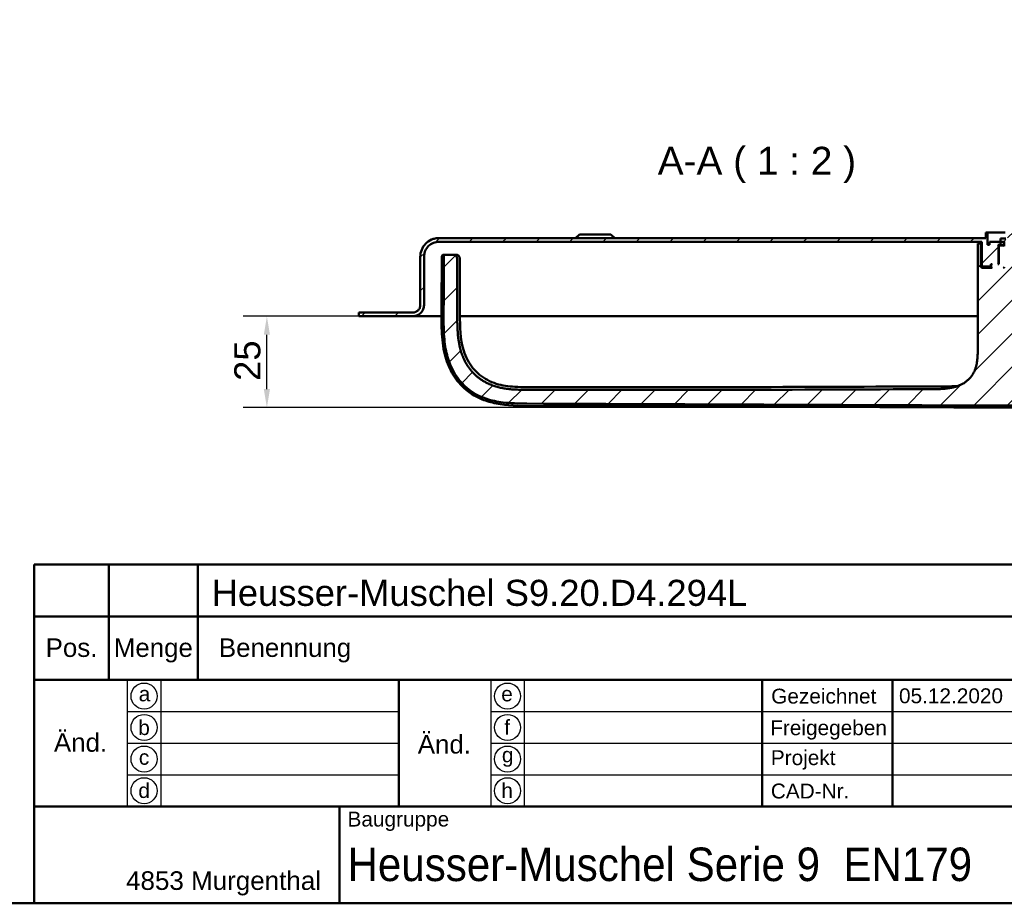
# Model space of a CAD drawing. Header units: millimetres. Extents: x 20 to 833, y 20 to 574.
# Tile 19 of 27: x 436 to 701, y 20 to 257. Entities that reach past the tile are written whole.
import ezdxf
from ezdxf.enums import TextEntityAlignment as Align

# ---------------------------------------------------------------- set-up
doc = ezdxf.new("R2010")
doc.units = ezdxf.units.MM
doc.header["$LTSCALE"] = 2
for name, color, linetype, lineweight in [('Bemaßungen(DIN)', 7, 'Continuous', 25), ('Sichtbare Kanten(DIN)', 7, 'Continuous', 50), ('Skizziergeometrie(DIN)', 7, 'Continuous', 50), ('Skizzierlinie(DIN)', 7, 'Continuous', 25), ('Symbole(DIN)', 7, 'Continuous', 25)]:
    doc.layers.add(name, color=color, linetype=linetype, lineweight=lineweight)
doc.layers.add('Schraffur', color=179, linetype='Continuous', lineweight=9, true_color=0x1e1e47)
doc.styles.add('Aktuell-DIN', font='arial.ttf')
doc.styles.add('Aktuell-DINGroßer Text', font='arial.ttf')
doc.styles.add('STANDARD-DIN~0', font='arial.ttf')
doc.styles.add('Textstil10', font='arial.ttf')
doc.styles.add('Textstil41', font='arial.ttf', dxfattribs={"width": 0.8})
doc.styles.add('Textstil83', font='arial.ttf', dxfattribs={"width": 0.8})
doc.dimstyles.new('CAD-LAN', dxfattribs={"dimscale": 2, "dimtxt": 3.5, "dimasz": 2.5, "dimexe": 3.175, "dimexo": 0, "dimgap": 0.8, "dimtad": 1, "dimrnd": 1e-08, "dimtxsty": 'STANDARD-DIN~0', "dimcen": 0.09, "dimdle": 10, "dimclrd": 250, "dimclre": 250, "dimclrt": 250, "dimadec": 0, "dimazin": 2, "dimtfac": 1, "dimtmove": 0, "dimatfit": 3, "dimfxl": 1, "dimtolj": 1, "dimtzin": 0, "dimlwd": 25, "dimlwe": 25, "dimarcsym": 0})

# ---------------------------------------------------------------- blocks, each defined once
blk = doc.blocks.new('Ränder Standardrahmen')
at = {"layer": 'Skizziergeometrie(DIN)', "flags": 128}
blk.add_lwpolyline([(10, 10), (10, 287), (410, 287), (410, 10), (10, 10)], dxfattribs=at)
blk = doc.blocks.new('Schriftfelder Heusser')
at = {"layer": 'Skizziergeometrie(DIN)'}
for p, q in [((101, 229.92), (101, 236.92)), ((101, 236.92), (291, 236.92)), ((111, 229.92), (111, 236.92)), ((123, 229.92), (123, 236.92)), ((101, 191.42), (101, 229.92)), ((101, 229.92), (291, 229.92)), ((111, 229.92), (111, 221.42)), ((123, 229.92), (123, 221.42)), ((101, 221.42), (291, 221.42)), ((150, 221.42), (150, 204.42)), ((198.85, 221.42), (198.85, 204.42)), ((216.35, 221.42), (216.35, 204.42)), ((101, 204.42), (291, 204.42)), ((142, 204.42), (142, 191.42)), ((291, 191.42), (101, 191.42))]:
    blk.add_line(p, q, dxfattribs=at)
at = {"layer": 'Skizzierlinie(DIN)'}
for p, q in [((113.5, 221.42), (113.5, 204.42)), ((118, 221.42), (118, 204.42)), ((162.35, 221.42), (162.35, 204.42)), ((166.85, 221.42), (166.85, 204.42)), ((113.5, 217.17), (150, 217.17)), ((162.35, 217.17), (278, 217.17)), ((113.5, 212.92), (150, 212.92)), ((162.35, 212.92), (278, 212.92)), ((113.5, 208.67), (150, 208.67)), ((162.35, 208.67), (278, 208.67))]:
    blk.add_line(p, q, dxfattribs=at)
for centre in [(115.75, 219.25), (164.6, 219.25), (115.75, 215.04), (164.6, 215.04), (115.75, 210.79), (164.6, 210.79), (115.75, 206.54), (164.6, 206.54)]:
    blk.add_circle(centre, 1.75, dxfattribs=at)
at = {"layer": 'Symbole(DIN)', "color": 179, "true_color": 0x262659, "style": 'Aktuell-DIN'}
for s, insert, char_height, attachment_point in [('Pos.', (106, 227), 2.489, 2), ('Menge', (117, 227), 2.489, 2), ('Benennung', (125.81, 225.38), 2.489, 4), ('\\fArial|b0|i0;a', (115.81, 219.53), 2, 5), ('\\fArial|b0|i0;e', (164.54, 219.53), 2, 5), ('\\fArial|b0|i0;Gezeichnet', (200.05, 219.23), 2, 4), ('\\fArial|b0|i0;b', (115.75, 215), 2, 5), ('\\fArial|b0|i0;f', (164.55, 215.06), 2, 5), ('\\fArial|b0|i0;Freigegeben', (199.92, 216), 2, 1), ('\\fArial|b0|i0;Projekt', (200, 211.98), 2, 1), ('\\fArial|b0|i0;c', (115.75, 211.01), 2, 5), ('\\fArial|b0|i0;g', (164.63, 211.05), 2, 5), ('\\fArial|b0|i0;d', (115.76, 206.55), 2, 5), ('\\fArial|b0|i0;h', (164.55, 206.57), 2, 5), ('\\fArial|b0|i0;CAD-Nr.', (200, 207.5), 2, 1), ('\\fArial|b0|i0;\\H2.0000;Baugruppe', (143.1, 203.73), 2, 1), ('\\fArial|b0|i0;\\H2.5000;4853 Murgenthal', (113.33, 192.46), 2.5, 7)]:
    blk.add_mtext(s, dxfattribs=dict(at, insert=insert, char_height=char_height, attachment_point=attachment_point))
at = {"layer": 'Symbole(DIN)', "color": 179, "true_color": 0x262659, "char_height": 2.489, "width": 12.3494, "attachment_point": 5, "style": 'Aktuell-DIN'}
for insert in [(107.21, 213), (156.12, 212.76)]:
    blk.add_mtext('Änd.', dxfattribs=dict(at, insert=insert))
at = {"layer": 'Symbole(DIN)', "color": 7, "insert": (143.1, 196.62), "char_height": 4.5, "width": 90.18, "attachment_point": 4, "style": 'Aktuell-DIN'}
blk.add_mtext('\\fArial|b0|i0;\\W0.90;\\H4.5000;Heusser-Muschel Serie 9  EN179', dxfattribs=at)
at = {"layer": 'Symbole(DIN)', "color": 179, "true_color": 0x262659, "style": 'Textstil10'}
blk.add_attdef('ERSTELLUNGSDATUM_001', (217.23, 218.29), '', height=2, dxfattribs=at)
at = {"layer": 'Symbole(DIN)', "color": 179, "true_color": 0x262659}
for tag, height, style, p in [('AUTOR', 2.49, 'Aktuell-DIN', (240.03, 219.26)), ('KONTROLLDATUM', 2, 'Textstil10', (217.42, 215.04)), ('KONTROLLIERT_VON', 2, 'Textstil10', (239.98, 215.05))]:
    blk.add_attdef(tag, text='', height=height, dxfattribs=dict(at, style=style)).set_placement(p, align=Align.MIDDLE_LEFT)
at = {"layer": 'Symbole(DIN)', "color": 7, "style": 'Textstil83', "width": 0.8}
blk.add_attdef('Anfänglicher_Ansichtsmaßstab_001', (281.57, 213.34), '', height=2.3, dxfattribs=at)
at = {"layer": 'Symbole(DIN)', "color": 179, "true_color": 0x262659, "style": 'Textstil10'}
blk.add_attdef('PROJEKT', text='', height=2, dxfattribs=at).set_placement((217.77, 209.72), align=Align.BOTTOM_LEFT)
at = {"layer": 'Symbole(DIN)', "color": 7, "style": 'Textstil41', "width": 0.8}
blk.add_attdef('STATUS', text='', height=5, dxfattribs=at).set_placement((284.53, 195.86), align=Align.MIDDLE_CENTER)
blk = doc.blocks.new('*D27')
at = {"layer": 'Bemaßungen(DIN)', "color": 250, "linetype": 'Continuous', "lineweight": 25, "true_color": 0x3f3f3f, "transparency": 16777216}
for p, q in [((527.27, 177.72), (496.17, 177.72)), ((502.52, 158.16), (502.52, 172.72)), ((699.62, 153.16), (496.17, 153.16))]:
    blk.add_line(p, q, dxfattribs=at)
at = {"layer": 'Bemaßungen(DIN)', "color": 250, "linetype": 'Continuous', "true_color": 0x3f3f3f, "transparency": 16777216}
for points in [[(501.69, 172.72), (503.35, 172.72), (502.52, 177.72)], [(501.69, 158.16), (503.35, 158.16), (502.52, 153.16)]]:
    blk.add_solid(points, dxfattribs=at)
at = {"layer": 'Defpoints', "color": 0, "linetype": 'Continuous', "transparency": 16777216}
for p in [(502.52, 177.72), (527.27, 177.72), (699.62, 153.16)]:
    blk.add_point(p, dxfattribs=at)
at = {"layer": 'Bemaßungen(DIN)', "color": 250, "linetype": 'Continuous', "lineweight": 25, "true_color": 0x3f3f3f, "transparency": 16777216, "insert": (493.77, 160.34), "char_height": 7, "attachment_point": 1, "rotation": 90, "style": 'STANDARD-DIN~0'}
blk.add_mtext('\\A1;25', dxfattribs=at)

msp = doc.modelspace()

# ---------------------------------------------------------------- hatches: boundary and pattern name
at = {"layer": 'Schraffur'}
h = msp.add_hatch(dxfattribs=at)
h.set_pattern_fill('ANSI31', color=256, scale=50.8, style=0)
h.set_pattern_definition([(45, (0, 0), (-4.49013, 4.49013), [])])
edge = h.paths.add_edge_path()
edge.add_line((734.7704, 193.7174), (734.7704, 180.7174))
edge.add_spline(control_points=[(734.7704, 180.7174), (734.7704, 180.5087), (734.7917, 180.301), (734.8763, 179.8989), (734.9379, 179.7059), (735.1763, 179.1586), (735.4044, 178.8312), (735.9646, 178.2912), (736.2893, 178.0796), (737.003, 177.7907), (737.3835, 177.7174), (737.7704, 177.7174)], knot_values=[-0.47358314, -0.47358314, -0.47358314, -0.47358314, -0.41088319, -0.41088319, -0.35008119, -0.35008119, -0.23143265, -0.23143265, -0.11607569, -0.11607569, 0, 0, 0, 0], degree=3, periodic=0)
edge.add_line((737.7704, 177.7174), (741.2704, 177.7174))
edge.add_line((741.2704, 177.7174), (741.2704, 178.6874))
edge.add_line((741.2704, 178.6874), (740.2704, 178.6874))
edge.add_line((740.2704, 178.6874), (740.2704, 178.7174))
edge.add_line((740.2704, 178.7174), (737.7704, 178.7174))
edge.add_spline(control_points=[(737.7704, 178.7174), (737.6313, 178.7174), (737.4928, 178.7316), (737.2248, 178.788), (737.0961, 178.8291), (736.7312, 178.988), (736.513, 179.1401), (736.153, 179.5135), (736.0119, 179.73), (735.8193, 180.2058), (735.7704, 180.4595), (735.7704, 180.7174)], knot_values=[-0.31571434, -0.31571434, -0.31571434, -0.31571434, -0.27392213, -0.27392213, -0.23338746, -0.23338746, -0.15428844, -0.15428844, -0.07738379, -0.07738379, 0, 0, 0, 0], degree=3, periodic=0)
edge.add_line((735.7704, 180.7174), (735.7704, 193.7174))
edge.add_spline(control_points=[(735.7704, 193.7174), (735.7704, 194.0653), (735.7349, 194.4114), (735.594, 195.0816), (735.4912, 195.4033), (735.0939, 196.3155), (734.7137, 196.8611), (733.7801, 197.7611), (733.2389, 198.1137), (732.0494, 198.5953), (731.4153, 198.7174), (730.7704, 198.7174)], knot_values=[-0.78930523, -0.78930523, -0.78930523, -0.78930523, -0.68480532, -0.68480532, -0.58346864, -0.58346864, -0.38572109, -0.38572109, -0.19345948, -0.19345948, 0, 0, 0, 0], degree=3, periodic=0)
edge.add_line((730.7704, 198.7174), (721.7704, 198.7174))
edge.add_line((721.7704, 198.7174), (721.7704, 200.2174))
edge.add_line((721.7704, 200.2174), (721.2704, 200.2174))
edge.add_line((721.2704, 200.2174), (721.2704, 196.9174))
edge.add_line((721.2704, 196.9174), (720.7704, 196.9174))
edge.add_line((720.7704, 196.9174), (720.7704, 197.7174))
edge.add_line((720.7704, 197.7174), (717.7704, 197.7174))
edge.add_line((717.7704, 197.7174), (717.7704, 196.9174))
edge.add_line((717.7704, 196.9174), (718.5204, 196.9174))
edge.add_line((718.5204, 196.9174), (718.3204, 196.7174))
edge.add_line((718.3204, 196.7174), (718.3204, 191.9174))
edge.add_line((718.3204, 191.9174), (718.5204, 191.7174))
edge.add_line((718.5204, 191.7174), (718.2704, 191.7174))
edge.add_line((718.2704, 191.7174), (718.2704, 196.5174))
edge.add_line((718.2704, 196.5174), (718.0704, 196.7174))
edge.add_line((718.0704, 196.7174), (716.9704, 196.7174))
edge.add_line((716.9704, 196.7174), (716.7704, 196.5174))
edge.add_line((716.7704, 196.5174), (716.7704, 197.7174))
edge.add_line((716.7704, 197.7174), (717.7562, 197.7174))
edge.add_line((717.7562, 197.7174), (717.7562, 198.6174))
edge.add_line((717.7562, 198.6174), (716.3204, 198.6174))
edge.add_line((716.3204, 198.6174), (716.3204, 197.7174))
edge.add_line((716.3204, 197.7174), (715.8704, 197.7174))
edge.add_line((715.8704, 197.7174), (715.8704, 199.4174))
edge.add_line((715.8704, 199.4174), (716.7704, 199.4174))
edge.add_line((716.7704, 199.4174), (716.7704, 200.0174))
edge.add_line((716.7704, 200.0174), (716.2704, 200.5174))
edge.add_line((716.2704, 200.5174), (713.3204, 200.5174))
edge.add_line((713.3204, 200.5174), (713.3204, 185.6759))
edge.add_line((713.3204, 185.6759), (722.8289, 185.6759))
edge.add_line((722.8289, 185.6759), (723.8133, 186.6603))
edge.add_line((723.8133, 186.6603), (723.8133, 194.7174))
edge.add_line((723.8133, 194.7174), (723.8133, 197.2174))
edge.add_line((723.8133, 197.2174), (723.0704, 197.2174))
edge.add_line((723.0704, 197.2174), (723.0704, 191.0174))
edge.add_line((723.0704, 191.0174), (722.7704, 190.7174))
edge.add_line((722.7704, 190.7174), (720.0704, 190.7174))
edge.add_line((720.0704, 190.7174), (720.2704, 190.9174))
edge.add_line((720.2704, 190.9174), (720.2704, 191.5174))
edge.add_line((720.2704, 191.5174), (720.0704, 191.7174))
edge.add_line((720.0704, 191.7174), (720.3704, 191.7174))
edge.add_line((720.3704, 191.7174), (720.3704, 191.2174))
edge.add_line((720.3704, 191.2174), (720.4704, 191.1174))
edge.add_line((720.4704, 191.1174), (722.5704, 191.1174))
edge.add_line((722.5704, 191.1174), (722.7704, 191.3174))
edge.add_line((722.7704, 191.3174), (722.7704, 197.7174))
edge.add_line((722.7704, 197.7174), (730.7704, 197.7174))
edge.add_spline(control_points=[(730.7704, 197.7174), (731.0487, 197.7174), (731.3255, 197.689), (731.8618, 197.5762), (732.1191, 197.494), (732.8488, 197.1762), (733.2853, 196.872), (734.0053, 196.1252), (734.2874, 195.6921), (734.6727, 194.7405), (734.7704, 194.2333), (734.7704, 193.7174)], knot_values=[-0.63144419, -0.63144419, -0.63144419, -0.63144419, -0.54784426, -0.54784426, -0.46677491, -0.46677491, -0.30857687, -0.30857687, -0.15476758, -0.15476758, 0, 0, 0, 0], degree=3, periodic=0)
h.paths.add_polyline_path([(716.7704, 190.7174), (716.7704, 190.9174), (716.9704, 190.7174)], flags=0)
edge = h.paths.add_edge_path()
edge.add_line((544.7704, 180.7174), (544.7704, 193.7174))
edge.add_spline(control_points=[(544.7704, 193.7174), (544.7704, 193.9957), (544.7988, 194.2726), (544.9116, 194.8088), (544.9937, 195.0661), (545.3116, 195.7959), (545.6158, 196.2324), (546.3626, 196.9523), (546.7956, 197.2344), (547.7472, 197.6197), (548.2545, 197.7174), (548.7704, 197.7174)], knot_values=[-0.63144419, -0.63144419, -0.63144419, -0.63144419, -0.54784426, -0.54784426, -0.46677491, -0.46677491, -0.30857687, -0.30857687, -0.15476759, -0.15476759, 0, 0, 0, 0], degree=3, periodic=0)
edge.add_line((548.7704, 197.7174), (694.7704, 197.7174))
edge.add_line((694.7704, 197.7174), (694.7704, 191.3174))
edge.add_line((694.7704, 191.3174), (694.9704, 191.1174))
edge.add_line((694.9704, 191.1174), (697.0704, 191.1174))
edge.add_line((697.0704, 191.1174), (697.1704, 191.2174))
edge.add_line((697.1704, 191.2174), (697.1704, 191.7174))
edge.add_line((697.1704, 191.7174), (697.4704, 191.7174))
edge.add_line((697.4704, 191.7174), (697.2704, 191.5174))
edge.add_line((697.2704, 191.5174), (697.2704, 190.9174))
edge.add_line((697.2704, 190.9174), (697.4704, 190.7174))
edge.add_line((697.4704, 190.7174), (694.7704, 190.7174))
edge.add_line((694.7704, 190.7174), (694.4704, 191.0174))
edge.add_line((694.4704, 191.0174), (694.4704, 197.2174))
edge.add_line((694.4704, 197.2174), (693.6266, 197.2174))
edge.add_line((693.6266, 197.2174), (693.6266, 194.7174))
edge.add_line((693.6266, 194.7174), (693.6266, 169.3011))
edge.add_spline(control_points=[(693.6266, 169.3011), (693.6266, 164.8549), (693.6266, 161.2967), (690.0995, 158.1667), (686.0729, 158.149), (681.0394, 158.127)], knot_values=[0, 0, 0, 0, 0, 0, 1, 1, 1, 1, 1, 1], degree=5, periodic=0)
edge.add_spline(control_points=[(681.0394, 158.127), (644.8427, 157.9689), (608.646, 157.8263), (572.4493, 157.9551)], knot_values=[0.00001832, 0.00001832, 0.00001832, 0.00001832, 10.85912863, 10.85912863, 10.85912863, 10.85912863], degree=3, periodic=0)
edge.add_spline(control_points=[(572.4493, 157.9551), (565.913, 157.9783), (559.9528, 158.0069), (553.7605, 163.6836), (553.7333, 170.1641), (553.6993, 178.2551)], knot_values=[0, 0, 0, 0, 0, 0, 1, 1, 1, 1, 1, 1], degree=5, periodic=0)
edge.add_spline(control_points=[(553.6993, 178.2551), (553.6686, 185.5519), (553.6523, 189.4393), (553.6509, 192.8035)], knot_values=[0, 0, 0, 0, 1.00337214, 1.00337214, 1.00337214, 1.00337214], weights=[1.04429702, 1.00551998, 1.00068689, 1.0000845], degree=3, periodic=0)
edge.add_spline(control_points=[(553.6509, 192.8035), (553.6506, 193.3697), (553.6508, 193.877), (553.3378, 194.2174), (552.8159, 194.2174), (552.2399, 194.2174)], knot_values=[0, 0, 0, 0, 0, 0, 1, 1, 1, 1, 1, 1], degree=5, periodic=0)
edge.add_line((552.2399, 194.2174), (550.6504, 194.2174))
edge.add_spline(control_points=[(550.6504, 194.2174), (550.5449, 194.2174), (550.4367, 194.2174), (550.3038, 194.1798), (550.2661, 194.1637), (550.2007, 194.1179), (550.1746, 194.0903), (550.1273, 194.0155), (550.1114, 193.9679), (550.0847, 193.8356), (550.0847, 193.7428), (550.0847, 193.6517)], knot_values=[-0.09975245, -0.09975245, -0.09975245, -0.09975245, -0.06872309, -0.06872309, -0.05563313, -0.05563313, -0.04321646, -0.04321646, -0.02737358, -0.02737358, -0.00005284, -0.00005284, -0.00005284, -0.00005284], degree=3, periodic=0)
edge.add_spline(control_points=[(550.0847, 193.6517), (550.0845, 191.7338), (550.0808, 189.9032), (550.0749, 187.9756), (550.069, 186.0273), (550.0611, 184.0212), (550.0531, 182.0828), (550.0477, 180.7973), (550.0422, 179.5119), (550.0366, 178.2265)], knot_values=[0, 0, 0, 0, 0.40829956, 0.40829956, 0.40829956, 0.82096003, 0.82096003, 0.82096003, 1.09461338, 1.09461338, 1.09461338, 1.09461338], degree=3, periodic=0)
edge.add_spline(control_points=[(550.0366, 178.2265), (550.0316, 177.0899), (550.0253, 175.9514), (550.0534, 174.7371), (550.0815, 173.5228), (550.1436, 172.4563), (550.231, 171.5379), (550.4058, 169.701), (550.6887, 168.2054), (551.0921, 166.7962), (552.7058, 161.1594), (556.3284, 157.2764), (561.6197, 155.5127), (562.9425, 155.0717), (564.3478, 154.758), (566.0746, 154.5563), (566.938, 154.4554), (567.9407, 154.3802), (569.0825, 154.3397), (570.2244, 154.2992), (571.2952, 154.2959), (572.3649, 154.2913)], knot_values=[0, 0, 0, 0, 0.24064759, 0.24064759, 0.24064759, 0.48129519, 0.48129519, 0.48129519, 0.96259037, 0.96259037, 0.96259037, 2.88777112, 2.88777112, 2.88777112, 3.3690663, 3.3690663, 3.3690663, 3.60971389, 3.60971389, 3.60971389, 3.85036149, 3.85036149, 3.85036149, 3.85036149], degree=3, periodic=0)
edge.add_line((572.3649, 154.2913), (699.8383, 153.7446))
edge.add_spline(control_points=[(699.8383, 153.7446), (701.3043, 153.7383), (702.7714, 153.7307), (704.331, 153.775), (705.8906, 153.8192), (707.2725, 153.9088), (708.6266, 154.0637)], knot_values=[0, 0, 0, 0, 0.44038321, 0.44038321, 0.44038321, 0.88076642, 0.88076642, 0.88076642, 0.88076642], degree=3, periodic=0)
edge.add_spline(control_points=[(708.6266, 154.0637), (710.4068, 154.2674), (712.0174, 154.5724), (713.5307, 154.9927)], knot_values=[0, 0, 0, 0, 0.50017248, 0.50017248, 0.50017248, 0.50017248], degree=3, periodic=0)
edge.add_spline(control_points=[(713.5307, 154.9927), (715.0659, 155.419), (716.7464, 156.0343), (718.5722, 156.8386)], knot_values=[0, 0, 0, 0, 0.53745652, 0.53745652, 0.53745652, 0.53745652], degree=3, periodic=0)
edge.add_spline(control_points=[(718.5722, 156.8386), (719.0359, 157.0429), (719.37, 157.1973), (719.7732, 157.3931), (720.1764, 157.5889), (720.5707, 157.7905), (720.9641, 157.9936), (721.0625, 158.0444), (721.1608, 158.0952), (721.2591, 158.146), (721.5542, 158.2984), (721.8496, 158.4504), (722.1471, 158.5979), (722.1967, 158.6225), (722.2463, 158.647), (722.296, 158.6713), (722.3458, 158.6956), (722.3956, 158.7198), (722.4455, 158.7438), (722.6949, 158.8638), (722.9461, 158.9798), (723.2033, 159.0869), (723.2547, 159.1083), (723.306, 159.1292), (723.3558, 159.1489)], knot_values=[0, 0, 0, 0, 0.13009876, 0.13009876, 0.13009876, 0.26019753, 0.26019753, 0.26019753, 0.29272222, 0.29272222, 0.29272222, 0.39029629, 0.39029629, 0.39029629, 0.40655864, 0.40655864, 0.40655864, 0.42282098, 0.42282098, 0.42282098, 0.50413271, 0.50413271, 0.50413271, 0.52039505, 0.52039505, 0.52039505, 0.52039505], degree=3, periodic=0)
edge.add_spline(control_points=[(723.3558, 159.1489), (723.4487, 159.1858), (723.5399, 159.22), (723.6559, 159.2955), (723.6923, 159.3265), (723.754, 159.407), (723.7748, 159.4534), (723.8133, 159.5964), (723.8133, 159.701), (723.8133, 159.8052)], knot_values=[-0.09352525, -0.09352525, -0.09352525, -0.09352525, -0.0642653, -0.0642653, -0.04836566, -0.04836566, -0.03125125, -0.03125125, 0, 0, 0, 0], degree=3, periodic=0)
edge.add_line((723.8133, 159.8052), (723.8133, 179.7745))
edge.add_line((723.8133, 179.7745), (722.8289, 180.7589))
edge.add_line((722.8289, 180.7589), (713.3204, 180.7589))
edge.add_line((713.3204, 180.7589), (713.3204, 165.5174))
edge.add_line((713.3204, 165.5174), (704.2204, 165.5174))
edge.add_line((704.2204, 165.5174), (704.2204, 200.5174))
edge.add_line((704.2204, 200.5174), (701.2704, 200.5174))
edge.add_line((701.2704, 200.5174), (700.7704, 200.0174))
edge.add_line((700.7704, 200.0174), (700.7704, 199.4174))
edge.add_line((700.7704, 199.4174), (701.6704, 199.4174))
edge.add_line((701.6704, 199.4174), (701.6704, 197.7174))
edge.add_line((701.6704, 197.7174), (701.2204, 197.7174))
edge.add_line((701.2204, 197.7174), (701.2204, 198.6174))
edge.add_line((701.2204, 198.6174), (699.7846, 198.6174))
edge.add_line((699.7846, 198.6174), (699.7846, 197.7174))
edge.add_line((699.7846, 197.7174), (700.7704, 197.7174))
edge.add_line((700.7704, 197.7174), (700.7704, 196.5174))
edge.add_line((700.7704, 196.5174), (700.5704, 196.7174))
edge.add_line((700.5704, 196.7174), (699.4704, 196.7174))
edge.add_line((699.4704, 196.7174), (699.2704, 196.5174))
edge.add_line((699.2704, 196.5174), (699.2704, 191.7174))
edge.add_line((699.2704, 191.7174), (699.0204, 191.7174))
edge.add_line((699.0204, 191.7174), (699.2204, 191.9174))
edge.add_line((699.2204, 191.9174), (699.2204, 196.7174))
edge.add_line((699.2204, 196.7174), (699.0204, 196.9174))
edge.add_line((699.0204, 196.9174), (699.7704, 196.9174))
edge.add_line((699.7704, 196.9174), (699.7704, 197.7174))
edge.add_line((699.7704, 197.7174), (696.7704, 197.7174))
edge.add_line((696.7704, 197.7174), (696.7704, 196.9174))
edge.add_line((696.7704, 196.9174), (696.2704, 196.9174))
edge.add_line((696.2704, 196.9174), (696.2704, 200.2174))
edge.add_line((696.2704, 200.2174), (695.7704, 200.2174))
edge.add_line((695.7704, 200.2174), (695.7704, 198.7174))
edge.add_line((695.7704, 198.7174), (548.7704, 198.7174))
edge.add_spline(control_points=[(548.7704, 198.7174), (548.4226, 198.7174), (548.0765, 198.6819), (547.4062, 198.5409), (547.0846, 198.4382), (546.1723, 198.0408), (545.6268, 197.6606), (544.7268, 196.7271), (544.3742, 196.1858), (543.8925, 194.9963), (543.7704, 194.3623), (543.7704, 193.7174)], knot_values=[-0.78930523, -0.78930523, -0.78930523, -0.78930523, -0.68480532, -0.68480532, -0.58346864, -0.58346864, -0.38572109, -0.38572109, -0.19345948, -0.19345948, 0, 0, 0, 0], degree=3, periodic=0)
edge.add_line((543.7704, 193.7174), (543.7704, 180.7174))
edge.add_spline(control_points=[(543.7704, 180.7174), (543.7704, 180.5783), (543.7562, 180.4398), (543.6998, 180.1717), (543.6587, 180.0431), (543.4998, 179.6782), (543.3477, 179.4599), (542.9743, 179.0999), (542.7578, 178.9589), (542.282, 178.7662), (542.0284, 178.7174), (541.7705, 178.7174)], knot_values=[-0.31572209, -0.31572209, -0.31572209, -0.31572209, -0.27392213, -0.27392213, -0.23338746, -0.23338746, -0.15428844, -0.15428844, -0.07738379, -0.07738379, -0.00000194, -0.00000194, -0.00000194, -0.00000194], degree=3, periodic=0)
edge.add_line((541.7705, 178.7174), (527.2704, 178.7174))
edge.add_line((527.2704, 178.7174), (527.2704, 177.7174))
edge.add_line((527.2704, 177.7174), (541.7704, 177.7174))
edge.add_spline(control_points=[(541.7704, 177.7174), (541.9791, 177.7174), (542.1867, 177.7387), (542.5889, 177.8233), (542.7819, 177.8849), (543.3292, 178.1234), (543.6566, 178.3515), (544.1966, 178.9116), (544.4081, 179.2364), (544.6971, 179.9501), (544.7704, 180.3305), (544.7704, 180.7174)], knot_values=[-0.47358314, -0.47358314, -0.47358314, -0.47358314, -0.41088319, -0.41088319, -0.35008119, -0.35008119, -0.23143265, -0.23143265, -0.11607569, -0.11607569, 0, 0, 0, 0], degree=3, periodic=0)
h.paths.add_polyline_path([(700.7704, 190.9174), (700.7704, 190.7174), (700.5704, 190.7174)], flags=0)

# ---------------------------------------------------------------- linework, layer by layer
at = {"layer": 'Sichtbare Kanten(DIN)'}
for p, q in [((695.7704, 198.7174), (548.7704, 198.7174)), ((586.5204, 199.7174), (585.5204, 198.7174)), ((586.5204, 199.7174), (595.0204, 199.7174)), ((595.0204, 199.7174), (596.0204, 198.7174)), ((696.2704, 200.2174), (695.7704, 200.2174)), ((695.7704, 200.2174), (695.7704, 198.7174)), ((696.2704, 196.9174), (696.2704, 200.2174)), ((696.2704, 200.2174), (700.9704, 200.2174)), ((701.2204, 198.6174), (699.7846, 198.6174)), ((699.7846, 198.6174), (699.7846, 197.7174)), ((548.7704, 197.7174), (694.7704, 197.7174)), ((694.4704, 197.2174), (693.6266, 197.2174)), ((693.6266, 194.7174), (693.6266, 197.2174)), ((693.6266, 194.7174), (693.6266, 197.2174)), ((694.4704, 191.0174), (694.4704, 197.2174)), ((694.7704, 197.2174), (694.4704, 197.2174)), ((694.7704, 197.7174), (694.7704, 191.3174)), ((696.7704, 196.9174), (696.2704, 196.9174)), ((699.7704, 197.7174), (696.7704, 197.7174)), ((696.7704, 197.7174), (696.7704, 196.9174)), ((699.2204, 196.7174), (699.0204, 196.9174)), ((699.0204, 196.9174), (699.7704, 196.9174)), ((699.2204, 191.9174), (699.2204, 196.7174)), ((699.2204, 196.7174), (699.4704, 196.7174)), ((699.4704, 196.7174), (699.2704, 196.5174)), ((699.2704, 196.5174), (699.2704, 191.7174)), ((700.5704, 196.7174), (699.4704, 196.7174)), ((699.7704, 196.9174), (699.7704, 197.7174)), ((699.7704, 197.7174), (699.7846, 197.7174)), ((700.7704, 196.9174), (699.7704, 196.9174)), ((699.7846, 197.7174), (700.7704, 197.7174)), ((700.7704, 196.5174), (700.5704, 196.7174)), ((700.7704, 196.7174), (700.5704, 196.7174)), ((700.7704, 197.7174), (700.7704, 196.5174)), ((543.7704, 193.7174), (543.7704, 180.7174)), ((543.7704, 180.7174), (543.7704, 193.7174)), ((544.7704, 180.7174), (544.7704, 193.7174)), ((550.6504, 194.2174), (552.2399, 194.2174)), ((552.2399, 194.2174), (552.9433, 194.2174)), ((693.6266, 194.7174), (693.6266, 169.3011)), ((693.6266, 194.7174), (693.6266, 169.3011)), ((694.7704, 190.7174), (694.4704, 191.0174)), ((697.2704, 191.0174), (694.4704, 191.0174)), ((694.7704, 191.3174), (694.9704, 191.1174)), ((697.4704, 190.7174), (694.7704, 190.7174)), ((694.9704, 191.1174), (697.0704, 191.1174)), ((697.0704, 191.1174), (697.1704, 191.2174)), ((697.0704, 191.1174), (697.2704, 191.1174)), ((697.1704, 191.2174), (697.1704, 191.7174)), ((697.1704, 191.7174), (697.4704, 191.7174)), ((697.2704, 191.2174), (697.1704, 191.2174)), ((697.4704, 191.7174), (697.2704, 191.5174)), ((697.2704, 191.5174), (697.2704, 190.9174)), ((697.2704, 190.9174), (697.4704, 190.7174)), ((699.0204, 191.7174), (699.2204, 191.9174)), ((699.2704, 191.7174), (699.0204, 191.7174)), ((699.2704, 191.9174), (699.2204, 191.9174)), ((700.5704, 190.7174), (700.7704, 190.9174)), ((700.7704, 190.7174), (700.5704, 190.7174)), ((700.7704, 190.9174), (700.7704, 190.7174)), ((543.7704, 180.7174), (543.7704, 180.7174)), ((541.7705, 178.7174), (527.2704, 178.7174)), ((527.2704, 178.7174), (527.2704, 177.7174)), ((527.2704, 178.6874), (527.2704, 178.6874)), ((527.2704, 177.7174), (527.2704, 178.6874)), ((527.2704, 177.7174), (541.7704, 177.7174)), ((527.2704, 177.7174), (527.2704, 177.7174)), ((549.4544, 177.7174), (541.7704, 177.7174)), ((567.3087, 177.7174), (554.4302, 177.7174)), ((693.6266, 177.7174), (567.3087, 177.7174)), ((699.8383, 153.7446), (572.3649, 154.2913))]:
    msp.add_line(p, q, dxfattribs=at)
for points, degree, knots in [([(548.7704, 198.7174), (548.4226, 198.7174), (548.0765, 198.6819), (547.4062, 198.5409), (547.0846, 198.4382), (546.1723, 198.0408), (545.6268, 197.6606), (544.7268, 196.7271), (544.3742, 196.1858), (543.8925, 194.9963), (543.7704, 194.3623), (543.7704, 193.7174)], 3, [-0.789305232, -0.789305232, -0.789305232, -0.789305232, -0.684805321, -0.684805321, -0.583468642, -0.583468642, -0.38572109, -0.38572109, -0.193459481, -0.193459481, 0, 0, 0, 0]), ([(544.7704, 193.7174), (544.7704, 193.9957), (544.7988, 194.2726), (544.9116, 194.8088), (544.9937, 195.0661), (545.3116, 195.7959), (545.6158, 196.2324), (546.3626, 196.9523), (546.7956, 197.2344), (547.7472, 197.6197), (548.2545, 197.7174), (548.7704, 197.7174)], 3, [-0.631444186, -0.631444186, -0.631444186, -0.631444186, -0.547844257, -0.547844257, -0.466774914, -0.466774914, -0.308576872, -0.308576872, -0.154767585, -0.154767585, 0, 0, 0, 0]), ([(708.6225, 153.502), (704.2683, 153.0044), (699.8608, 153.1829), (688.1422, 153.2343), (680.8061, 153.2649), (651.4619, 153.3908), (629.4538, 153.4853), (599.1926, 153.615), (590.9396, 153.6499), (576.4942, 153.7128), (570.1977, 153.1117), (562.8582, 154.5409), (561.6104, 154.8947), (558.4196, 156.1901), (556.5359, 157.4097), (553.785, 160.1506), (552.7549, 161.5853), (551.152, 164.6909), (550.5737, 166.3959), (549.728, 170.2441), (549.5516, 172.4277), (549.4024, 178.219), (549.4917, 181.8436), (549.5103, 186.926), (549.5147, 188.3851), (549.5206, 190.5734), (549.5226, 191.3028), (549.5225, 192.397), (549.5205, 192.7624), (549.5253, 193.2222), (549.5267, 193.3178), (549.5332, 193.524), (549.5387, 193.6359), (549.561, 193.783), (549.5706, 193.828), (549.6068, 193.9505), (549.6409, 194.0164), (549.7273, 194.1149), (549.7795, 194.1516), (549.8877, 194.1919), (549.9352, 194.2029), (550.0194, 194.2133), (550.0528, 194.2157), (550.107, 194.2178), (550.1269, 194.2182), (550.1679, 194.2186), (550.1892, 194.2187), (550.21, 194.2187)], 3, [0, 0, 0, 0, 1.31477324, 1.31477324, 3.5156069, 3.5156069, 10.11810785, 10.11810785, 12.59404571, 12.59404571, 14.45175116, 14.45175116, 14.83724173, 14.83724173, 15.48486767, 15.48486767, 16.00224119, 16.00224119, 16.53332086, 16.53332086, 17.18426839, 17.18426839, 18.27128613, 18.27128613, 18.70900059, 18.70900059, 18.92779787, 18.92779787, 19.037268, 19.037268, 19.06593135, 19.06593135, 19.10024287, 19.10024287, 19.11671436, 19.11671436, 19.15008433, 19.15008433, 19.18082254, 19.18082254, 19.1996381, 19.1996381, 19.21057997, 19.21057997, 19.21659943, 19.21659943, 19.22290759, 19.22290759, 19.22290759, 19.22290759]), ([(550.0847, 193.6517), (550.0845, 191.7338), (550.0808, 189.9032), (550.0749, 187.9756), (550.069, 186.0273), (550.0611, 184.0212), (550.0531, 182.0828), (550.0477, 180.7973), (550.0422, 179.5119), (550.0366, 178.2265)], 3, [0, 0, 0, 0, 0.40829956, 0.40829956, 0.40829956, 0.82096003, 0.82096003, 0.82096003, 1.09461338, 1.09461338, 1.09461338, 1.09461338]), ([(550.6504, 194.2174), (550.5449, 194.2174), (550.4367, 194.2174), (550.3038, 194.1798), (550.2661, 194.1637), (550.2007, 194.1179), (550.1746, 194.0903), (550.1273, 194.0155), (550.1114, 193.9679), (550.0847, 193.8356), (550.0847, 193.7428), (550.0847, 193.6517)], 3, [-0.099752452, -0.099752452, -0.099752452, -0.099752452, -0.0687230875, -0.0687230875, -0.0556331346, -0.0556331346, -0.0432164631, -0.0432164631, -0.0273735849, -0.0273735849, -0.0000528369, -0.0000528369, -0.0000528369, -0.0000528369]), ([(550.091, 194.2084), (550.091, 194.2084), (550.0912, 194.2084), (550.094, 194.2087), (550.106, 194.2103), (550.1395, 194.2136), (550.1545, 194.2149), (550.1885, 194.2171), (550.2065, 194.2181), (550.2416, 194.2192), (550.2566, 194.2195), (550.2824, 194.2199), (550.292, 194.22), (550.3086, 194.2201), (550.3155, 194.2201), (550.3254, 194.2202), (550.3284, 194.2202), (550.3336, 194.2202), (550.3358, 194.2202), (550.3382, 194.2202), (550.3385, 194.2202), (550.3388, 194.2202), (550.339, 194.2202), (550.3392, 194.2202)], 3, [0.040889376, 0.040889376, 0.040889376, 0.040889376, 0.0435117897, 0.0435117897, 0.0639432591, 0.0639432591, 0.0752667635, 0.0752667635, 0.0845574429, 0.0845574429, 0.0902525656, 0.0902525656, 0.093339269, 0.093339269, 0.0954197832, 0.0954197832, 0.0963112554, 0.0963112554, 0.0969796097, 0.0969796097, 0.097042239, 0.097042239, 0.0970975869, 0.0970975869, 0.0970975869, 0.0970975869]), ([(550.2565, 194.2137), (550.2519, 194.2141), (550.2464, 194.2147), (550.2406, 194.2155), (550.2348, 194.2164), (550.2288, 194.2172), (550.2278, 194.2174)], 5, [1.3706730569, 1.3706730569, 1.3706730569, 1.3706730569, 1.3706730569, 1.3706730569, 1.3918061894, 1.3958730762, 1.3958730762, 1.3958730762, 1.3958730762, 1.3958730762, 1.3958730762]), ([(550.235, 194.2118), (550.235, 194.2118), (550.2356, 194.2119), (550.24, 194.2123), (550.2482, 194.213), (550.2764, 194.2152), (550.2962, 194.2166), (550.3412, 194.2181), (550.3594, 194.2186), (550.3935, 194.219), (550.4064, 194.2191), (550.4284, 194.2192), (550.4372, 194.2192), (550.4458, 194.2192)], 3, [0.0430232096, 0.0430232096, 0.0430232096, 0.0430232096, 0.048472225, 0.048472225, 0.0653821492, 0.0653821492, 0.0820933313, 0.0820933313, 0.0905168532, 0.0905168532, 0.0947167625, 0.0947167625, 0.0973165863, 0.0973165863, 0.0973165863, 0.0973165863]), ([(550.3329, 194.213), (550.3329, 194.213), (550.3399, 194.2136), (550.3607, 194.2149), (550.368, 194.2153), (550.3798, 194.2159), (550.3829, 194.216), (550.3873, 194.2162), (550.3884, 194.2163), (550.4011, 194.2168), (550.4148, 194.2172), (550.4387, 194.2177), (550.4455, 194.2178), (550.4613, 194.218), (550.4704, 194.2181), (550.4866, 194.2181), (550.493, 194.2182), (550.5038, 194.2182), (550.5081, 194.2182), (550.5142, 194.2182), (550.516, 194.2182), (550.5185, 194.2182), (550.5192, 194.2182), (550.5201, 194.2182), (550.5202, 194.2182), (550.5205, 194.2182), (550.5205, 194.2182), (550.5206, 194.2182)], 3, [0.0432574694, 0.0432574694, 0.0432574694, 0.0432574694, 0.0639111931, 0.0639111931, 0.0721954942, 0.0721954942, 0.0749531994, 0.0749531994, 0.0758722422, 0.0758722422, 0.0851065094, 0.0851065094, 0.0884117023, 0.0884117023, 0.0919911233, 0.0919911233, 0.0940596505, 0.0940596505, 0.0953678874, 0.0953678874, 0.0959082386, 0.0959082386, 0.0961107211, 0.0961107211, 0.0961681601, 0.0961681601, 0.0961825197, 0.0961825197, 0.0961825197, 0.0961825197]), ([(550.4185, 194.215), (550.4185, 194.215), (550.4292, 194.2157), (550.4608, 194.2167), (550.4693, 194.2169), (550.4865, 194.2173), (550.4941, 194.2174), (550.5084, 194.2175), (550.514, 194.2176), (550.5275, 194.2177), (550.5356, 194.2177), (550.5495, 194.2177), (550.5543, 194.2177), (550.5619, 194.2177), (550.5647, 194.2177), (550.5679, 194.2177), (550.5685, 194.2177), (550.5695, 194.2177), (550.5699, 194.2177), (550.5703, 194.2177)], 3, [0.0412047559, 0.0412047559, 0.0412047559, 0.0412047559, 0.0687841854, 0.0687841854, 0.0769707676, 0.0769707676, 0.0823401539, 0.0823401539, 0.0854247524, 0.0854247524, 0.08876935, 0.08876935, 0.090316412, 0.090316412, 0.0911348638, 0.0911348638, 0.0913010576, 0.0913010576, 0.0914256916, 0.0914256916, 0.0914256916, 0.0914256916]), ([(550.4844, 194.2162), (550.4844, 194.2162), (550.486, 194.2162), (550.4945, 194.2165), (550.5046, 194.2168), (550.5281, 194.2172), (550.5358, 194.2173), (550.5519, 194.2174), (550.5591, 194.2175), (550.5734, 194.2175), (550.5789, 194.2175), (550.5892, 194.2176), (550.5931, 194.2176), (550.5998, 194.2176), (550.6026, 194.2176), (550.6053, 194.2176)], 3, [0.0411308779, 0.0411308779, 0.0411308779, 0.0411308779, 0.0525857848, 0.0525857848, 0.0729560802, 0.0729560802, 0.0808874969, 0.0808874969, 0.0860675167, 0.0860675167, 0.0886826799, 0.0886826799, 0.0899938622, 0.0899938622, 0.0908080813, 0.0908080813, 0.0908080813, 0.0908080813]), ([(550.5308, 194.2167), (550.5308, 194.2167), (550.5317, 194.2167), (550.538, 194.2169), (550.5481, 194.2171), (550.5738, 194.2173), (550.5786, 194.2174), (550.589, 194.2174), (550.594, 194.2174), (550.6035, 194.2175), (550.6069, 194.2175), (550.6125, 194.2175), (550.6141, 194.2175), (550.6176, 194.2175), (550.6195, 194.2175), (550.6229, 194.2175), (550.6243, 194.2175), (550.6267, 194.2175), (550.6277, 194.2175), (550.6289, 194.2175), (550.629, 194.2175), (550.6291, 194.2175), (550.6292, 194.2175), (550.6292, 194.2175)], 3, [0.0421538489, 0.0421538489, 0.0421538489, 0.0421538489, 0.051584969, 0.051584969, 0.0774578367, 0.0774578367, 0.0827093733, 0.0827093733, 0.08665462, 0.08665462, 0.0884798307, 0.0884798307, 0.0891498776, 0.0891498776, 0.0898384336, 0.0898384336, 0.0902673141, 0.0902673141, 0.0905724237, 0.0905724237, 0.090605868, 0.090605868, 0.090618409, 0.090618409, 0.090618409, 0.090618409]), ([(550.5558, 194.2167), (550.5558, 194.2167), (550.5559, 194.2167), (550.5563, 194.2168), (550.5565, 194.2168), (550.5596, 194.2168), (550.5664, 194.217), (550.5954, 194.2173), (550.6033, 194.2174), (550.6191, 194.2174), (550.6226, 194.2174), (550.6297, 194.2174), (550.6331, 194.2174), (550.6402, 194.2174), (550.6438, 194.2174), (550.648, 194.2174), (550.6484, 194.2174), (550.6491, 194.2174), (550.6493, 194.2174), (550.6496, 194.2174), (550.6497, 194.2174), (550.6497, 194.2174)], 3, [0.0454233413, 0.0454233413, 0.0454233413, 0.0454233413, 0.0487197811, 0.0487197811, 0.0509056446, 0.0509056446, 0.0728923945, 0.0728923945, 0.0793421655, 0.0793421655, 0.0809840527, 0.0809840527, 0.0822149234, 0.0822149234, 0.0833255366, 0.0833255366, 0.0834621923, 0.0834621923, 0.0835305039, 0.0835305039, 0.0835475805, 0.0835475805, 0.0835475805, 0.0835475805]), ([(550.5576, 194.2169), (550.5576, 194.2169), (550.5614, 194.217), (550.5755, 194.2172), (550.5827, 194.2173), (550.5978, 194.2174), (550.6024, 194.2174), (550.6119, 194.2174), (550.6161, 194.2174), (550.6246, 194.2174), (550.6278, 194.2174), (550.6339, 194.2174), (550.6362, 194.2174), (550.6402, 194.2174), (550.6418, 194.2174), (550.6434, 194.2174)], 3, [0.0428453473, 0.0428453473, 0.0428453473, 0.0428453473, 0.063924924, 0.063924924, 0.0771364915, 0.0771364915, 0.0819252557, 0.0819252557, 0.0850102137, 0.0850102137, 0.0865676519, 0.0865676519, 0.0873485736, 0.0873485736, 0.087833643, 0.087833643, 0.087833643, 0.087833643]), ([(550.6186, 194.2173), (550.6181, 194.2173), (550.617, 194.2173), (550.6158, 194.2173), (550.6146, 194.2174), (550.6134, 194.2174), (550.6127, 194.2174)], 5, [0.5042860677, 0.5042860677, 0.5042860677, 0.5042860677, 0.5042860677, 0.5042860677, 0.521884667, 0.5448616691, 0.5448616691, 0.5448616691, 0.5448616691, 0.5448616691, 0.5448616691]), ([(552.9667, 194.2174), (552.9668, 194.2174), (552.9668, 194.2174), (552.9668, 194.2174), (552.9668, 194.2174), (552.9669, 194.2174), (552.967, 194.2174), (552.9672, 194.2174), (552.9673, 194.2174), (552.9677, 194.2174), (552.9677, 194.2174), (552.9689, 194.2174), (552.9691, 194.2174), (552.9694, 194.2174), (552.9695, 194.2174), (552.9697, 194.2174), (552.9697, 194.2174), (552.9699, 194.2174), (552.9699, 194.2174), (552.9701, 194.2174), (552.9701, 194.2174), (552.9703, 194.2174), (552.9704, 194.2174), (552.9708, 194.2174), (552.9709, 194.2174), (552.9718, 194.2174), (552.9723, 194.2174), (552.9737, 194.2174), (552.9746, 194.2174), (552.9794, 194.2174), (552.9838, 194.2174), (552.9929, 194.2174), (552.9963, 194.2174), (553.0072, 194.2174), (553.0155, 194.2174), (553.0567, 194.2173), (553.0913, 194.2172), (553.1592, 194.2166), (553.1931, 194.216), (553.2948, 194.2134), (553.3627, 194.2103), (553.5672, 194.1926), (553.7056, 194.1699), (553.8977, 194.0963), (553.9596, 194.0648), (554.0716, 193.986), (554.1224, 193.9379), (554.2069, 193.8301), (554.2413, 193.7698), (554.3222, 193.5813), (554.3484, 193.4437), (554.38, 193.1389), (554.3795, 192.9687), (554.3796, 192.799)], 3, [0, 0, 0, 0, 0.000079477, 0.000079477, 0.000238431, 0.000238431, 0.000556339, 0.000556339, 0.00119216, 0.00119216, 0.00247649, 0.00247649, 0.002639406, 0.002639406, 0.002679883, 0.002679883, 0.002700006, 0.002700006, 0.00272021, 0.00272021, 0.002740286, 0.002740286, 0.002780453, 0.002780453, 0.002860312, 0.002860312, 0.003178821, 0.003178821, 0.00381464, 0.00381464, 0.006406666, 0.006406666, 0.007686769, 0.007686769, 0.010252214, 0.010252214, 0.020447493, 0.020447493, 0.030621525, 0.030621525, 0.050979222, 0.050979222, 0.092206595, 0.092206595, 0.112724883, 0.112724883, 0.133293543, 0.133293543, 0.153797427, 0.153797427, 0.194829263, 0.194829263, 0.245722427, 0.245722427, 0.245722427, 0.245722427]), ([(541.7704, 177.7174), (541.9791, 177.7174), (542.1867, 177.7387), (542.5889, 177.8233), (542.7819, 177.8849), (543.3292, 178.1234), (543.6566, 178.3515), (544.1966, 178.9116), (544.4081, 179.2364), (544.6971, 179.9501), (544.7704, 180.3305), (544.7704, 180.7174)], 3, [-0.473583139, -0.473583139, -0.473583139, -0.473583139, -0.410883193, -0.410883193, -0.350081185, -0.350081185, -0.231432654, -0.231432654, -0.116075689, -0.116075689, 0, 0, 0, 0]), ([(543.7704, 180.7174), (543.7704, 180.5783), (543.7562, 180.4398), (543.6998, 180.1717), (543.6587, 180.0431), (543.4998, 179.6782), (543.3477, 179.4599), (542.9743, 179.0999), (542.7578, 178.9589), (542.282, 178.7662), (542.0284, 178.7174), (541.7705, 178.7174)], 3, [-0.315722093, -0.315722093, -0.315722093, -0.315722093, -0.273922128, -0.273922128, -0.233387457, -0.233387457, -0.154288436, -0.154288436, -0.077383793, -0.077383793, -0.000001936, -0.000001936, -0.000001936, -0.000001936]), ([(572.3649, 154.2913), (571.2952, 154.2959), (570.2244, 154.2992), (569.0825, 154.3397), (567.9407, 154.3802), (566.938, 154.4554), (566.0746, 154.5563), (564.3478, 154.758), (562.9425, 155.0717), (561.6197, 155.5127), (556.3284, 157.2764), (552.7058, 161.1594), (551.0921, 166.7962), (550.6887, 168.2054), (550.4058, 169.701), (550.231, 171.5379), (550.1436, 172.4563), (550.0815, 173.5228), (550.0534, 174.7371), (550.0253, 175.9514), (550.0316, 177.0899), (550.0366, 178.2265)], 3, [0, 0, 0, 0, 0.24064759, 0.24064759, 0.24064759, 0.48129519, 0.48129519, 0.48129519, 0.96259037, 0.96259037, 0.96259037, 2.88777112, 2.88777112, 2.88777112, 3.3690663, 3.3690663, 3.3690663, 3.60971389, 3.60971389, 3.60971389, 3.85036149, 3.85036149, 3.85036149, 3.85036149]), ([(554.4277, 178.2551), (554.4417, 174.9645), (554.467, 171.5758), (555.9811, 166.761), (556.8037, 165.1377), (558.4414, 163.1257), (559.0386, 162.5264), (561.0015, 160.9193), (562.5654, 160.1107), (565.79, 159.0908), (567.4834, 158.8528), (570.2573, 158.6953), (571.3538, 158.6902), (572.4493, 158.6863)], 3, [0, 0, 0, 0, 0.98719706, 0.98719706, 1.51420721, 1.51420721, 1.76547888, 1.76547888, 2.27528441, 2.27528441, 2.78015505, 2.78015505, 3.108808, 3.108808, 3.108808, 3.108808]), ([(572.4493, 158.6863), (605.7828, 158.5702), (639.117, 158.682), (676.11, 158.839), (679.7697, 158.8549), (683.4293, 158.8708)], 3, [0, 0, 0, 0, 10.0001203, 10.0001203, 11.09802189, 11.09802189, 11.09802189, 11.09802189]), ([(683.4293, 158.8708), (684.497, 158.8755), (685.566, 158.8754), (687.1428, 158.9025), (687.6621, 158.9165), (688.1753, 158.9394)], 3, [0, 0, 0, 0, 0.320310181, 0.320310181, 0.474303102, 0.474303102, 0.474303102, 0.474303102]), ([(708.6266, 154.0637), (707.2725, 153.9088), (705.8906, 153.8192), (704.331, 153.775), (702.7714, 153.7307), (701.3043, 153.7383), (699.8383, 153.7446)], 3, [0, 0, 0, 0, 0.440383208, 0.440383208, 0.440383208, 0.880766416, 0.880766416, 0.880766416, 0.880766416])]:
    msp.add_open_spline(points, degree=degree, knots=knots, dxfattribs=at)
for points, degree in [([(550.2179, 194.2174), (550.2153, 194.2174), (550.2126, 194.2174), (550.21, 194.2172)], 3), ([(550.4649, 194.218), (550.4612, 194.2184), (550.4575, 194.2188), (550.4537, 194.2191), (550.4498, 194.2192), (550.4458, 194.2192)], 5), ([(550.5325, 194.2177), (550.5302, 194.2179), (550.5278, 194.218), (550.5255, 194.2181), (550.523, 194.2182), (550.5206, 194.2182)], 5), ([(550.6108, 194.2175), (550.6098, 194.2175), (550.6087, 194.2175), (550.6076, 194.2175), (550.6064, 194.2176), (550.6053, 194.2176)], 5), ([(553.6509, 192.8035), (553.6506, 193.3697), (553.6508, 193.877), (553.3378, 194.2174), (552.8159, 194.2174), (552.2399, 194.2174)], 5), ([(552.9433, 194.2174), (552.9534, 194.2174), (552.9634, 194.2174), (552.9734, 194.2174), (552.9834, 194.2174), (552.9934, 194.2174)], 5), ([(554.3796, 192.799), (554.3822, 187.9511), (554.4074, 183.1032), (554.4277, 178.2553)], 3), ([(572.4493, 157.9551), (565.913, 157.9783), (559.9528, 158.0069), (553.7605, 163.6836), (553.7333, 170.1641), (553.6993, 178.2551)], 5), ([(693.6266, 169.3011), (693.6266, 164.8549), (693.6266, 161.2967), (690.0995, 158.1667), (686.0729, 158.149), (681.0394, 158.1269)], 5), ([(681.0394, 158.127), (644.8427, 157.9689), (608.646, 157.8263), (572.4493, 157.9551)], 3)]:
    msp.add_open_spline(points, degree=degree, dxfattribs=at)
msp.add_rational_spline([(553.6509, 192.8035), (553.6523, 189.4393), (553.6686, 185.5519), (553.6993, 178.2551)], [1.0000845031, 1.00068688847, 1.005519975, 1.0442970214], degree=3, dxfattribs=at)

# ---------------------------------------------------------------- block references
at = {"xscale": 2, "yscale": 2, "zscale": 2}
msp.add_blockref('Ränder Standardrahmen', (0, 0), dxfattribs=at)
ref = msp.add_blockref('Schriftfelder Heusser', (238, -362.8333), dxfattribs=dict(xscale=2, yscale=2, zscale=2))
ref.add_attrib('ERSTELLUNGSDATUM_001', '05.12.2020', (672.4603, 73.7477), dxfattribs={"layer": 'Symbole(DIN)', "color": 179, "true_color": 0x262659, "height": 4, "style": 'Textstil10'})

# ---------------------------------------------------------------- texts
at = {"layer": 'Symbole(DIN)', "color": 7, "insert": (607.5971, 213.5174), "char_height": 7.4676, "attachment_point": 7, "style": 'Aktuell-DINGroßer Text'}
msp.add_mtext('A-A ( 1 : 2 )', dxfattribs=at)
at = {"layer": 'Symbole(DIN)', "color": 7, "insert": (487.6588, 106.9058), "char_height": 7, "width": 144.028206, "attachment_point": 1, "style": 'Aktuell-DIN'}
msp.add_mtext('{\\fArial|b0|i0;\\H7.0000;Heusser-Muschel S9.20.D4.294L}', dxfattribs=at)

# ---------------------------------------------------------------- dimensions: what is measured, and where the dimension line sits
at = {"layer": 'Bemaßungen(DIN)', "color": 250, "linetype": 'Continuous', "lineweight": 25, "true_color": 0x3f3f3f}
dim = msp.add_linear_dim(base=(502.5204, 177.7174), p1=(699.6202, 153.1627), p2=(527.2704, 177.7174), angle=90, dimstyle='CAD-LAN', override={"dimgap": 0.8, "dimdec": 0, "dimtol": 0, "dimlim": 0, "dimtp": 0, "dimtm": 0, "dimtdec": 2, "dimtofl": 0, "dimatfit": 1}, dxfattribs=at)
dim.commit()
dim.dimension.update_dxf_attribs({"geometry": '*D27', "text_midpoint": (502.5204, 165.44), "dimtype": 160})

doc.saveas('drawing.dxf')
